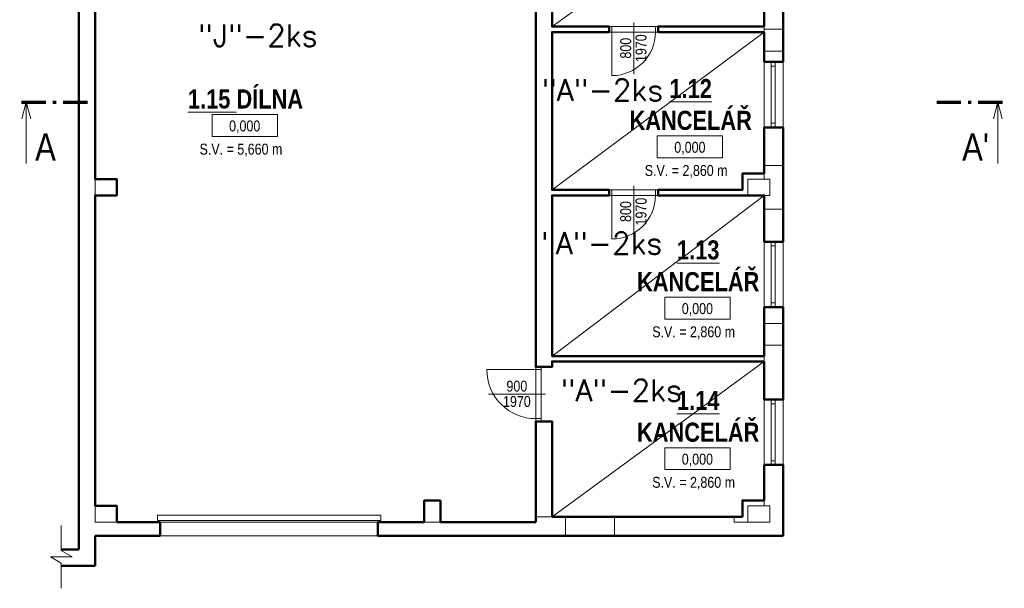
# Model space of a CAD drawing. Header units: millimetres. Extents: x 26913 to 229900, y -42004 to 143385.
# Tile 24 of 28: x 110820 to 128916, y 54127 to 64568. Entities that reach past the tile are written whole.
import ezdxf
from ezdxf.enums import TextEntityAlignment as Align

# ---------------------------------------------------------------- set-up
doc = ezdxf.new("R2010")
doc.units = ezdxf.units.MM
doc.header["$LTSCALE"] = 400
doc.layers.get('0').update_dxf_attribs({"color": 250})
doc.layers.add('6-TEXT', color=3, linetype='Continuous')
for name, color, linetype, lineweight in [('B_pohled', 7, 'Continuous', 18), ('B_výplně otvorů', 7, 'Continuous', 18), ('B_řez', 7, 'Continuous', 50), ('N_popis', 10, 'Continuous', 13), ('S_kce_pohled', 7, 'Continuous', 18), ('S_kóty_výškové', 7, 'Continuous', 13), ('S_popis', 10, 'Continuous', 13), ('S_popis místnosti', 10, 'Continuous', 13), ('S_tenká', 120, 'Continuous', 18), ('S_tlustá', 220, 'Continuous', 50)]:
    doc.layers.add(name, color=color, linetype=linetype, lineweight=lineweight)
doc.styles.add('ROMANS', font='romans.shx', dxfattribs={"width": 0.8})
doc.styles.get("Standard").update_dxf_attribs({"font": 'ARIALN.TTF'})

# ---------------------------------------------------------------- blocks, each defined once
blk = doc.blocks.new('*U37')
at = {"color": 0}
for p, q in [((0, 75), (1200, 75)), ((0, 75), (0, 0)), ((0, 0), (1200, 0)), ((75, 75), (75, 0)), ((1125, 0), (1125, 75)), ((1200, 0), (1200, 75))]:
    blk.add_line(p, q, dxfattribs=at)
blk = doc.blocks.new('*U38')
at = {"color": 0}
for p, q in [((0, 75), (1200, 75)), ((0, 75), (0, 0)), ((0, 0), (1200, 0)), ((75, 75), (75, 0)), ((1125, 0), (1125, 75)), ((1200, 0), (1200, 75))]:
    blk.add_line(p, q, dxfattribs=at)
blk = doc.blocks.new('*U66')
at = {"linetype": 'Continuous'}
for p, q in [((-400, 0), (400, 0)), ((-400, -100), (400, -100))]:
    blk.add_line(p, q, dxfattribs=at)
at = {"linetype": 'ByBlock'}
for p, q in [((0, 78), (0, -871)), ((400, -100), (400, 0)), ((400, 0), (450, 0)), ((-450, 0), (-400, 0)), ((-450, -100), (-400, -100)), ((-400, 0), (-400, -100)), ((-400, -100), (-400, -900)), ((400, -100), (450, -100))]:
    blk.add_line(p, q, dxfattribs=at)
for p, q in [((450, -100), (450, 0)), ((-450, -100), (-450, 0))]:
    blk.add_line(p, q)
blk.add_arc((-400, -100), 800, 270, 0, dxfattribs=at)
at = {"linetype": 'ByBlock', "flags": 8}
blk.add_attdef('SIRKA', text='', height=100, rotation=90, dxfattribs=at).set_placement((13, -397), align=Align.BOTTOM_CENTER)
blk.add_attdef('VYSKA', text='', height=100, rotation=90, dxfattribs=at).set_placement((35, -396), align=Align.TOP_CENTER)
blk = doc.blocks.new('*U53')
at = {"linetype": 'Continuous'}
for p, q in [((-400, 0), (400, 0)), ((-400, -100), (400, -100))]:
    blk.add_line(p, q, dxfattribs=at)
at = {"linetype": 'ByBlock'}
for p, q in [((0, 78), (0, -871)), ((400, -100), (400, 0)), ((400, 0), (450, 0)), ((-450, 0), (-400, 0)), ((-450, -100), (-400, -100)), ((-400, 0), (-400, -100)), ((-400, -100), (-400, -900)), ((400, -100), (450, -100))]:
    blk.add_line(p, q, dxfattribs=at)
for p, q in [((450, -100), (450, 0)), ((-450, -100), (-450, 0))]:
    blk.add_line(p, q)
blk.add_arc((-400, -100), 800, 270, 0, dxfattribs=at)
at = {"linetype": 'ByBlock', "flags": 8}
blk.add_attdef('SIRKA', text='', height=100, rotation=90, dxfattribs=at).set_placement((13, -397), align=Align.BOTTOM_CENTER)
blk.add_attdef('VYSKA', text='', height=100, rotation=90, dxfattribs=at).set_placement((35, -396), align=Align.TOP_CENTER)
blk = doc.blocks.new('*U55')
at = {"linetype": 'Continuous'}
for p, q in [((-450, 0), (450, 0)), ((-450, -100), (450, -100))]:
    blk.add_line(p, q, dxfattribs=at)
at = {"linetype": 'ByBlock'}
for p, q in [((0, 78), (0, -971)), ((450, -100), (450, 0)), ((450, 0), (500, 0)), ((-500, 0), (-450, 0)), ((-500, -100), (-450, -100)), ((-450, 0), (-450, -100)), ((-450, -100), (-450, -1000)), ((450, -100), (500, -100))]:
    blk.add_line(p, q, dxfattribs=at)
for p, q in [((500, -100), (500, 0)), ((-500, -100), (-500, 0))]:
    blk.add_line(p, q)
blk.add_arc((-450, -100), 900, 270, 0, dxfattribs=at)
at = {"linetype": 'ByBlock', "flags": 8}
blk.add_attdef('SIRKA', text='', height=100, rotation=90, dxfattribs=at).set_placement((13, -447), align=Align.BOTTOM_CENTER)
blk.add_attdef('VYSKA', text='', height=100, rotation=90, dxfattribs=at).set_placement((35, -446), align=Align.TOP_CENTER)
blk = doc.blocks.new('*U41')
for p, q in [((12, 0), (0, 0)), ((0, 0), (0, -4)), ((12, -4), (12, 0)), ((0, -4), (12, -4))]:
    blk.add_line(p, q)
blk.add_attdef('VYSKA', text='', height=2).set_placement((6, -3.08), align=Align.CENTER)
blk = doc.blocks.new('*U292')
at = {"color": 0, "linetype": 'ByBlock'}
for p, q in [((0, 11.27), (-11.25, 11.27)), ((-0.01, -167.31), (-11.26, -167.3))]:
    blk.add_line(p, q, dxfattribs=at)
for points in [[(-3.05, 12.09), (0, 11.27), (-3.05, 10.44)], [(-3.06, -168.13), (-0.01, -167.31), (-3.07, -166.51)]]:
    blk.add_lwpolyline(points, dxfattribs=at)
at = {"color": 0, "linetype": 'ByBlock', "const_width": 0.63}
for points in [[(0, 12.15), (0, 7.65)], [(0, 6.39), (0, 5.76)], [(0, 4.5), (0, 0)], [(-0.01, -160.54), (-0.01, -156.04)], [(-0.01, -162.43), (-0.01, -161.8)], [(-0.01, -168.19), (-0.01, -163.69)]]:
    blk.add_lwpolyline(points, dxfattribs=at)
at = {"color": 0, "linetype": 'ByBlock'}
blk.add_attdef('ŘEZ_1K', (-10.73, 9.63), '', height=5, rotation=269.9958, dxfattribs=at)
at = {"color": 0, "linetype": 'ByBlock', "flags": 12}
blk.add_attdef('ŘEZ_2K', text='', height=5, rotation=269.9958, dxfattribs=at).set_placement((-10.74, -165.67), align=Align.RIGHT)

msp = doc.modelspace()

# ---------------------------------------------------------------- linework, layer by layer
at = {"layer": 'B_pohled'}
msp.add_lwpolyline([(120604.1, 64441.6), (124504.1, 67241.6)], dxfattribs=at)
at = {"layer": 'B_výplně otvorů'}
for points in [[(124504.1, 63791.6), (124504.1, 62591.6)], [(124854.1, 63791.6), (124854.1, 62591.6)], [(124504.1, 60491.6), (124504.1, 59291.6)], [(124854.1, 60491.6), (124854.1, 59291.6)], [(124504.1, 57591.6), (124504.1, 56391.6)], [(124854.1, 57591.6), (124854.1, 56391.6)], [(113404.1, 55341.6), (117400.6, 55341.6)], [(113404.1, 55091.6), (117404.1, 55091.6)]]:
    msp.add_lwpolyline(points, dxfattribs=at)
msp.add_lwpolyline([(113354.1, 55471.6), (117454.1, 55471.6), (117454.1, 55371.6), (113354.1, 55371.6)], close=True, dxfattribs=at)
at = {"layer": 'B_řez'}
for p, q in [((124504.1, 64441.6), (124504.1, 65391.6)), ((124854.1, 65391.6), (124854.1, 64391.6)), ((124504.1, 63791.6), (124504.1, 63991.6)), ((124854.1, 63991.6), (124854.1, 63791.6)), ((124854.1, 63791.6), (124504.1, 63791.6))]:
    msp.add_line(p, q, dxfattribs=at)
for points in [[(114654.1, 76241.6), (114654.1, 74441.6), (119454.1, 74441.6), (119454.1, 74341.6), (119304.1, 74341.6), (119304.1, 66341.6), (120604.1, 66341.6), (120604.1, 64441.6), (121654.1, 64441.6), (121654.1, 64341.6), (120604.1, 64341.6), (120604.1, 61441.6), (121654.1, 61441.6), (121654.1, 61341.6), (120604.1, 61341.6), (120604.1, 58391.6), (124504.1, 58391.6)], [(119004.1, 72891.6), (119004.1, 66041.6), (120304.1, 66041.6), (120304.1, 58191.6), (120604.1, 58191.6), (120604.1, 58291.6), (124504.1, 58291.6)], [(124504.1, 64441.6), (122554.1, 64441.6), (122554.1, 64341.6), (124504.1, 64341.6)], [(124854.1, 62591.6), (124504.1, 62591.6), (124504.1, 61891.6)], [(124854.1, 61891.6), (124854.1, 62591.6)], [(124504.1, 61741.6), (124104.1, 61741.6), (124104.1, 61441.6), (122554.1, 61441.6), (122554.1, 61341.6), (124204.1, 61341.6)], [(124504.1, 61091.6), (124504.1, 60491.6)], [(124854.1, 60491.6), (124854.1, 61091.6)], [(124504.1, 60491.6), (124854.1, 60491.6)], [(124504.1, 59291.6), (124854.1, 59291.6)], [(124504.1, 59291.6), (124504.1, 58991.6)], [(124854.1, 58991.6), (124854.1, 59291.6)], [(124504.1, 58291.6), (124504.1, 57591.6), (124854.1, 57591.6), (124854.1, 58591.6)], [(124504.1, 58591.6), (124504.1, 58391.6)], [(120304.1, 55441.6), (120304.1, 57191.6), (120604.1, 57191.6), (120604.1, 55441.6)], [(124104.1, 55441.6), (124104.1, 55741.6), (124504.1, 55741.6)], [(120854.1, 55441.6), (121754.1, 55441.6)], [(123954.1, 55441.6), (124104.1, 55441.6)], [(120854.1, 55091.6), (121754.1, 55091.6)]]:
    msp.add_lwpolyline(points, dxfattribs=at)
at = {"layer": 'S_kce_pohled'}
msp.add_lwpolyline([(111583, 55281.3), (111583, 54819.4), (111783, 54703.9), (111383, 54703.9), (111583, 54588.4), (111583, 54126.6)], dxfattribs=at)
at = {"layer": 'S_tenká'}
for p, q in [((124204.1, 55641.6), (124604.1, 55641.6)), ((124204.1, 55341.6), (124204.1, 55641.6)), ((124604.1, 55641.6), (124604.1, 55341.6)), ((124604.1, 55341.6), (124104.1, 55341.6))]:
    msp.add_line(p, q, dxfattribs=at)
for points in [[(124503.6, 64341.6), (124503.6, 64441.6)], [(124504.1, 64391.6), (124854.1, 64391.6)], [(124504.1, 63991.6), (124854.1, 63991.6)], [(124504.1, 61891.6), (124854.1, 61891.6)], [(124504.1, 61741.6), (124504.1, 61641.6), (124204.1, 61641.6), (124204.1, 61341.6)], [(112204.1, 61641.6), (112204.1, 61341.6)], [(124504.1, 61641.6), (124604.1, 61641.6), (124604.1, 61341.6), (124504.1, 61341.6)], [(124504.1, 61091.6), (124854.1, 61091.6)], [(124504.1, 58991.6), (124854.1, 58991.6)], [(124504.1, 58591.6), (124854.1, 58591.6)], [(124504.1, 58391.6), (124504.1, 58291.6)], [(124504.1, 55641.6), (124504.1, 55741.6)], [(112204.1, 55641.6), (112204.1, 55341.6), (112604.1, 55341.6)], [(120304.1, 55441.6), (120304.1, 55441.6), (120604.1, 55441.6)], [(120854.1, 55441.6), (120854.1, 55091.6)], [(121754.1, 55441.6), (121754.1, 55091.6)], [(123954.1, 55441.6), (123954.1, 55341.6), (124104.1, 55341.6)], [(118254.1, 55341.6), (118554.1, 55341.6)]]:
    msp.add_lwpolyline(points, dxfattribs=at)
at = {"layer": 'S_tlustá'}
for p, q in [((111904.1, 54841.6), (111904.1, 69041.6)), ((124504.1, 63991.6), (124504.1, 64341.6)), ((124854.1, 64391.6), (124854.1, 63991.6)), ((112604.1, 55341.6), (113404.1, 55341.6)), ((117404.1, 55341.6), (118254.1, 55341.6)), ((113404.1, 55091.6), (112204.1, 55091.6)), ((120854.1, 55091.6), (117404.1, 55091.6)), ((124854.1, 55091.6), (121754.1, 55091.6))]:
    msp.add_line(p, q, dxfattribs=at)
for points in [[(112204.1, 55641.6), (112204.1, 61341.6), (112604.1, 61341.6), (112604.1, 61641.6), (112204.1, 61641.6), (112204.1, 67341.6), (112604.1, 67341.6)], [(124504.1, 61891.6), (124504.1, 61741.6)], [(124854.1, 61091.6), (124854.1, 61891.6)], [(124204.1, 61341.6), (124504.1, 61341.6), (124504.1, 61091.6)], [(124504.1, 58991.6), (124504.1, 58591.6)], [(124854.1, 58591.6), (124854.1, 58991.6)], [(124504.1, 55741.6), (124504.1, 56391.6), (124854.1, 56391.6), (124854.1, 55091.6)], [(118554.1, 55741.6), (118254.1, 55741.6), (118254.1, 55341.6)], [(118554.1, 55741.6), (118554.1, 55341.6)], [(112604.1, 55341.6), (112604.1, 55641.6), (112204.1, 55641.6)], [(120304.1, 55341.6), (120304.1, 55441.6)], [(120604.1, 55441.6), (120854.1, 55441.6)], [(121754.1, 55441.6), (123954.1, 55441.6)], [(113404.1, 55341.6), (113404.1, 55091.6)], [(117404.1, 55341.6), (117404.1, 55091.6)], [(120304.1, 55341.6), (118554.1, 55341.6)], [(112204.1, 54541.6), (112204.1, 55091.6)], [(111904.1, 54841.6), (111583, 54841.6)], [(112204.1, 54541.6), (111583, 54541.6)]]:
    msp.add_lwpolyline(points, dxfattribs=at)

# ---------------------------------------------------------------- block references
at = {"layer": 'B_výplně otvorů'}
ref = msp.add_blockref('*U66', (122104.1, 64441.6), dxfattribs=at)
ref.add_attrib('VYSKA', '1970', dxfattribs={"layer": '0', "linetype": 'ByBlock', "height": 200, "rotation": 90}).set_placement((122139, 64045.1), align=Align.TOP_CENTER)
ref.add_attrib('SIRKA', '800', dxfattribs={"layer": '0', "linetype": 'ByBlock', "height": 200, "rotation": 90}).set_placement((122117.1, 64044.8), align=Align.BOTTOM_CENTER)
at = {"layer": 'B_výplně otvorů', "xscale": -1, "rotation": 90}
for name, p in [('*U37', (124704.1, 63791.6)), ('*U38', (124704.1, 60491.6)), ('*U38', (124704.1, 57591.6))]:
    msp.add_blockref(name, p, dxfattribs=at)
at = {"layer": 'B_výplně otvorů'}
ref = msp.add_blockref('*U53', (122104.1, 61441.6), dxfattribs=at)
ref.add_attrib('VYSKA', '1970', dxfattribs={"layer": '0', "linetype": 'ByBlock', "height": 200, "rotation": 90}).set_placement((122139, 61045.1), align=Align.TOP_CENTER)
ref.add_attrib('SIRKA', '800', dxfattribs={"layer": '0', "linetype": 'ByBlock', "height": 200, "rotation": 90}).set_placement((122117.1, 61044.8), align=Align.BOTTOM_CENTER)
ref = msp.add_blockref('*U55', (120404.1, 57691.6), dxfattribs=dict(at, rotation=270))
ref.add_attrib('VYSKA', '1970', dxfattribs={"layer": '0', "linetype": 'ByBlock', "height": 200}).set_placement((119957.6, 57656.7), align=Align.TOP_CENTER)
ref.add_attrib('SIRKA', '900', dxfattribs={"layer": '0', "linetype": 'ByBlock', "height": 200}).set_placement((119957.3, 57678.6), align=Align.BOTTOM_CENTER)
at = {"layer": 'S_kóty_výškové', "xscale": 100, "yscale": 100, "zscale": 100}
msp.add_blockref('*U41', (122537.4, 62433.2), dxfattribs=at).add_auto_attribs({'VYSKA': '0,000'})

# ---------------------------------------------------------------- texts
at = {"layer": '6-TEXT', "style": 'ROMANS'}
for s, p in [('"J"-2ks', (114098.9, 64077.9)), ('"A"-2ks', (120417.4, 63075.3))]:
    msp.add_text(s, height=400, dxfattribs=at).set_placement(p)
at = {"layer": 'S_popis místnosti', "insert": (123152, 62540.3), "char_height": 350, "attachment_point": 8}
msp.add_mtext_dynamic_manual_height_columns('{\\fArial Narrow|b1|i0|c238|p34;\\L1.12 \\lKANCELÁŘ}', width=636.858, gutter_width=12.5, heights=[0], dxfattribs=at)

# ---------------------------------------------------------------- next in the draw order: texts
at = {"layer": 'S_popis', "char_height": 200, "attachment_point": 2, "bg_fill": 3, "box_fill_scale": 1.1, "bg_fill_color": 256, "bg_fill_transparency": 0}
for s, insert in [('S.V. = 5,660 m', (114886.3, 62291.6)), ('S.V. = 2,860 m', (123068.4, 61899.6)), ('S.V. = 2,860 m', (123206.4, 58937.3)), ('S.V. = 2,860 m', (123206.4, 56172.5))]:
    msp.add_mtext_dynamic_manual_height_columns(s, width=1605.924, gutter_width=1660.2, heights=[228.6], dxfattribs=dict(at, insert=insert))
at = {"layer": 'S_popis místnosti', "char_height": 350, "attachment_point": 8, "bg_fill": 3, "box_fill_scale": 1.1, "bg_fill_color": 256, "bg_fill_transparency": 0}
for s, width, insert in [('{\\fArial Narrow|b1|i0|c238|p34;\\L1.15\\l DÍLNA}', 2667.5, (114969.8, 62932.3)), ('{\\fArial Narrow|b1|i0|c238|p34;\\L1.13 \\lKANCELÁŘ}', 636.858, (123290, 59578)), ('{\\fArial Narrow|b1|i0|c238|p34;\\L1.14 \\lKANCELÁŘ}', 636.858, (123290, 56813.2))]:
    msp.add_mtext_dynamic_manual_height_columns(s, width=width, gutter_width=12.5, heights=[0], dxfattribs=dict(at, insert=insert))

# ---------------------------------------------------------------- next in the draw order: linework, layer by layer
at = {"layer": 'B_pohled'}
for points in [[(120604.1, 61441.6), (124504.1, 64341.6)], [(120604.1, 58391.6), (124504.1, 61341.6)], [(120604.1, 55441.6), (124504.1, 58291.6)]]:
    msp.add_lwpolyline(points, dxfattribs=at)

# ---------------------------------------------------------------- next in the draw order: block references
at = {"layer": 'N_popis'}
ref = msp.add_blockref('*U292', (112066.1, 63051.7), dxfattribs=dict(at, xscale=99.99999999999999, yscale=99.99999999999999, zscale=99.99999999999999, rotation=90.00458959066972))
ref.add_attrib('ŘEZ_1K', 'A', (111102.8, 61978.7), dxfattribs={"layer": '0', "color": 0, "linetype": 'ByBlock', "height": 500, "rotation": 0.00041})
ref.add_attrib('ŘEZ_2K', "A'", dxfattribs={"layer": '0', "color": 0, "linetype": 'ByBlock', "height": 500, "rotation": 0.00041}).set_placement((128632.9, 61979), align=Align.RIGHT)
at = {"layer": 'S_kóty_výškové', "xscale": 100, "yscale": 100, "zscale": 100}
for p in [(114355.2, 62825.2), (122675.4, 59470.9), (122675.4, 56706.1)]:
    msp.add_blockref('*U41', p, dxfattribs=at).add_auto_attribs({'VYSKA': '0,000'})

# ---------------------------------------------------------------- next in the draw order: texts
at = {"layer": '6-TEXT', "style": 'ROMANS'}
for p in [(120402.8, 60264.1), (120763.1, 57563.8)]:
    msp.add_text('"A"-2ks', height=400, dxfattribs=at).set_placement(p)

doc.saveas('drawing.dxf')
